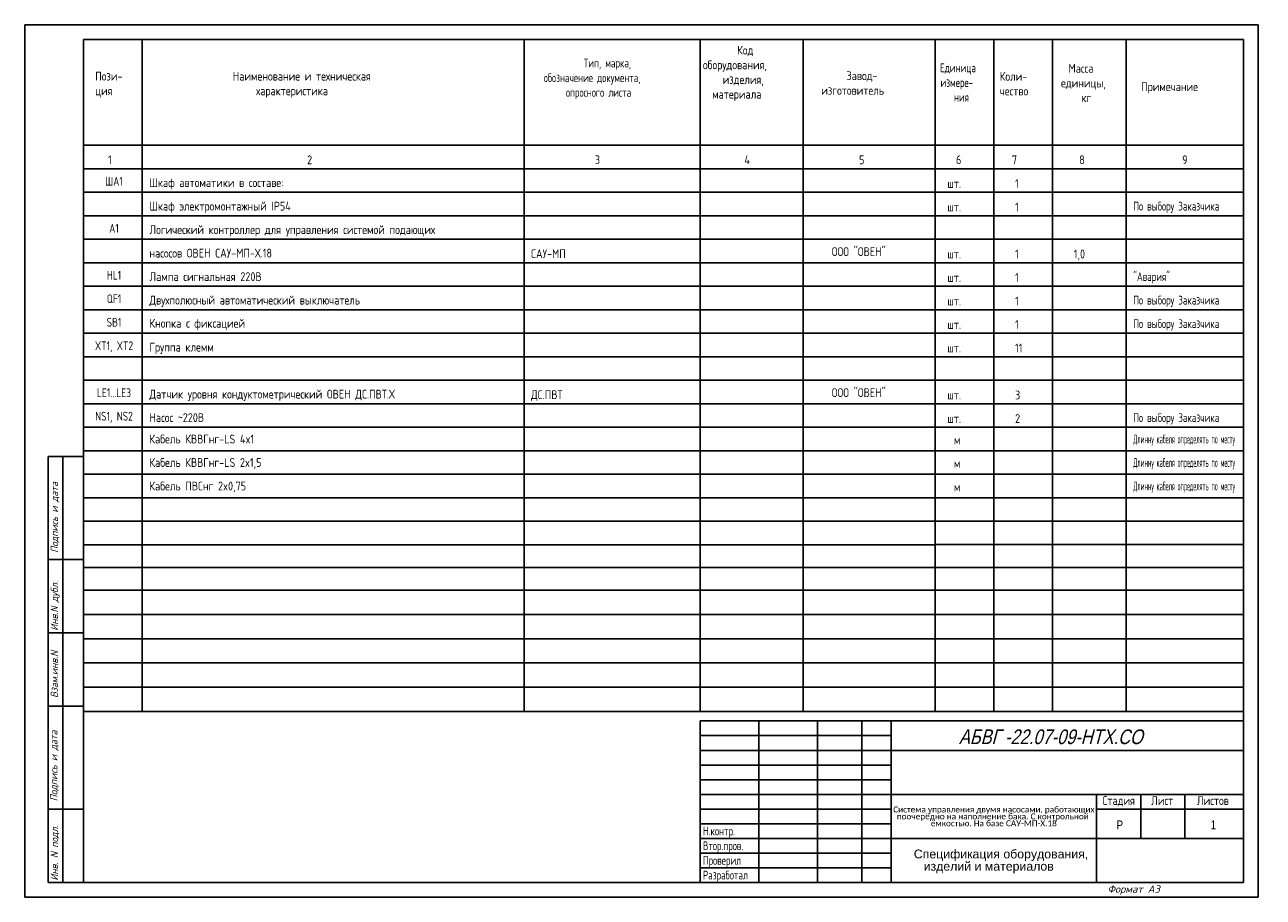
# Model space of a CAD drawing. Header units: millimetres. Extents: x 2077 to 2498, y 1145 to 1442.
import ezdxf
from ezdxf.enums import TextEntityAlignment as Align

# ---------------------------------------------------------------- set-up
doc = ezdxf.new("R2010")
doc.units = ezdxf.units.MM
for name, color, linetype in [('_FORMAT OSNOVNAJA', 1, 'Continuous'), ('_FORMAT TONKAJA', 7, 'Continuous'), ('_KIP_NOVOE', 3, 'Continuous'), ('_TABLITSA OSNOVNAJA', 3, 'Continuous'), ('_TABLITSA TONKAJA', 2, 'Continuous'), ('_TEKST', 2, 'Continuous'), ('Текст', 7, 'Continuous'), ('Форматка', 4, 'Continuous')]:
    doc.layers.add(name, color=color, linetype=linetype)
doc.styles.add('35', font='romans.shx', dxfattribs={"width": 0.7, "oblique": 15, "height": 3.5})
doc.styles.add('Arial', font='arial.ttf')
doc.styles.add('Romans8', font='romans8.shx', dxfattribs={"width": 0.8, "height": 3})

msp = doc.modelspace()

# ---------------------------------------------------------------- linework, layer by layer
msp.add_line((2496.73, 1442.15), (2076.73, 1442.15))
at = {"layer": '_FORMAT OSNOVNAJA', "color": 7}
for p, q in [((2096.73, 1150.15), (2096.73, 1437.15)), ((2096.73, 1437.15), (2491.71, 1437.15)), ((2491.71, 1437.15), (2491.71, 1150.15)), ((2306.71, 1205.15), (2306.71, 1150.15)), ((2491.71, 1205.15), (2306.71, 1205.15)), ((2084.71, 1150.15), (2096.71, 1150.15)), ((2084.71, 1150.15), (2096.71, 1150.15)), ((2491.71, 1150.15), (2096.71, 1150.15))]:
    msp.add_line(p, q, dxfattribs=at)
at = {"layer": '_FORMAT TONKAJA', "color": 7, "lineweight": -3}
for p, q in [((2076.73, 1442.15), (2076.73, 1145.15)), ((2076.73, 1442.15), (2076.73, 1145.15)), ((2076.73, 1442.15), (2076.73, 1145.15)), ((2496.73, 1442.15), (2496.73, 1145.15)), ((2496.73, 1442.15), (2496.73, 1145.15)), ((2496.73, 1442.15), (2496.73, 1145.15)), ((2496.73, 1442.15), (2496.73, 1145.15)), ((2496.73, 1442.15), (2496.73, 1145.15))]:
    msp.add_line(p, q, dxfattribs=at)
at = {"layer": '_FORMAT TONKAJA', "color": 7, "linetype": 'ByBlock', "lineweight": -3, "ltscale": 0.4}
for p in [(2076.73, 1145.15), (2286.73, 1145.15), (2286.73, 1145.15)]:
    msp.add_line(p, (2496.73, 1145.15), dxfattribs=at)
at = {"layer": '_TABLITSA OSNOVNAJA', "color": 7}
for p, q in [((2096.73, 1437.15), (2491.73, 1437.15)), ((2116.73, 1393.15), (2116.73, 1437.15)), ((2246.73, 1393.15), (2246.73, 1437.15)), ((2306.73, 1393.15), (2306.73, 1437.15)), ((2341.73, 1393.15), (2341.73, 1437.15)), ((2386.73, 1393.15), (2386.73, 1437.15)), ((2406.73, 1393.15), (2406.73, 1437.15)), ((2426.73, 1393.15), (2426.73, 1437.15)), ((2451.73, 1393.15), (2451.73, 1437.15)), ((2096.73, 1401.15), (2491.73, 1401.15)), ((2096.73, 1393.15), (2491.73, 1393.15)), ((2096.73, 1393.15), (2491.73, 1393.15)), ((2096.73, 1393.15), (2491.73, 1393.15)), ((2116.73, 1393.15), (2116.73, 1208.43)), ((2246.73, 1393.15), (2246.73, 1208.43)), ((2306.73, 1393.15), (2306.73, 1208.43)), ((2341.73, 1393.15), (2341.73, 1208.43)), ((2386.73, 1393.15), (2386.73, 1208.43)), ((2406.73, 1393.15), (2406.73, 1208.43)), ((2426.73, 1393.15), (2426.73, 1208.43)), ((2451.73, 1393.15), (2451.73, 1208.43)), ((2096.82, 1241.39), (2491.73, 1241.39)), ((2096.82, 1233.15), (2491.73, 1233.15)), ((2096.82, 1233.15), (2491.73, 1233.15)), ((2096.82, 1224.91), (2491.73, 1224.91)), ((2096.82, 1224.91), (2491.73, 1224.91)), ((2096.82, 1224.91), (2491.73, 1224.91)), ((2096.82, 1216.67), (2491.73, 1216.67)), ((2096.82, 1216.67), (2491.73, 1216.67)), ((2096.82, 1216.67), (2491.73, 1216.67)), ((2096.82, 1208.43), (2491.73, 1208.43)), ((2096.82, 1208.43), (2491.73, 1208.43)), ((2096.82, 1208.43), (2491.73, 1208.43)), ((2326.71, 1205.15), (2326.71, 1150.15)), ((2346.71, 1150.15), (2346.71, 1205.15)), ((2361.71, 1205.15), (2361.71, 1150.15)), ((2371.71, 1150.15), (2371.71, 1205.15)), ((2491.71, 1195.15), (2371.71, 1195.15)), ((2371.71, 1180.15), (2491.71, 1180.15)), ((2441.71, 1180.15), (2441.71, 1150.15)), ((2456.71, 1165.15), (2456.71, 1180.15)), ((2471.71, 1180.15), (2471.71, 1165.15)), ((2441.71, 1175.15), (2491.71, 1175.15)), ((2491.71, 1165.15), (2371.71, 1165.15))]:
    msp.add_line(p, q, dxfattribs=at)
at = {"layer": '_TABLITSA TONKAJA', "color": 7}
for p, q in [((2096.73, 1393.15), (2386.73, 1393.15)), ((2096.73, 1385.15), (2386.73, 1385.15)), ((2386.73, 1385.15), (2491.73, 1385.15)), ((2096.73, 1377.15), (2386.73, 1377.15)), ((2386.73, 1377.15), (2491.73, 1377.15)), ((2096.73, 1369.15), (2386.73, 1369.15)), ((2386.73, 1369.15), (2491.73, 1369.15)), ((2096.73, 1361.15), (2491.73, 1361.15)), ((2096.73, 1353.15), (2491.73, 1353.15)), ((2096.73, 1345.15), (2386.73, 1345.15)), ((2386.73, 1345.15), (2491.73, 1345.15)), ((2096.73, 1337.15), (2386.73, 1337.15)), ((2386.73, 1337.15), (2491.73, 1337.15)), ((2096.73, 1329.15), (2491.73, 1329.15)), ((2096.73, 1321.15), (2491.73, 1321.15)), ((2096.73, 1313.15), (2491.73, 1313.15)), ((2096.73, 1305.15), (2491.73, 1305.15)), ((2096.73, 1297.15), (2386.73, 1297.15)), ((2386.73, 1297.15), (2491.73, 1297.15)), ((2096.73, 1289.15), (2491.73, 1289.15)), ((2096.73, 1281.15), (2491.73, 1281.15)), ((2096.73, 1273.15), (2491.73, 1273.15)), ((2386.73, 1265.15), (2096.73, 1265.15)), ((2386.73, 1265.17), (2491.73, 1265.17)), ((2096.82, 1257.39), (2386.73, 1257.39)), ((2386.82, 1257.39), (2491.82, 1257.39)), ((2096.82, 1249.63), (2386.73, 1249.63)), ((2386.82, 1249.63), (2491.82, 1249.63)), ((2306.71, 1200.15), (2371.71, 1200.15)), ((2306.71, 1195.15), (2371.71, 1195.15)), ((2371.71, 1190.15), (2306.71, 1190.15)), ((2371.71, 1190.15), (2306.71, 1190.15)), ((2306.71, 1185.15), (2371.71, 1185.15)), ((2306.71, 1185.15), (2371.71, 1185.15)), ((2306.71, 1180.15), (2371.71, 1180.15)), ((2306.71, 1180.15), (2371.71, 1180.15)), ((2371.71, 1175.15), (2306.71, 1175.15)), ((2371.71, 1175.15), (2306.71, 1175.15)), ((2306.71, 1170.15), (2371.71, 1170.15)), ((2306.71, 1170.15), (2371.71, 1170.15)), ((2371.71, 1165.15), (2306.71, 1165.15)), ((2371.71, 1165.15), (2306.71, 1165.15)), ((2371.71, 1160.15), (2306.71, 1160.15)), ((2371.71, 1160.15), (2306.71, 1160.15)), ((2306.71, 1155.15), (2371.71, 1155.15)), ((2306.71, 1155.15), (2371.71, 1155.15))]:
    msp.add_line(p, q, dxfattribs=at)
at = {"layer": 'Форматка', "color": 7, "lineweight": -3}
for p, q in [((2096.73, 1295.15), (2084.73, 1295.15)), ((2084.73, 1150.15), (2084.73, 1295.15)), ((2089.73, 1150.15), (2089.73, 1295.15)), ((2096.73, 1260.15), (2084.73, 1260.15)), ((2096.73, 1235.15), (2084.73, 1235.15)), ((2096.73, 1210.15), (2084.73, 1210.15)), ((2096.73, 1175.15), (2084.73, 1175.15))]:
    msp.add_line(p, q, dxfattribs=at)

# ---------------------------------------------------------------- texts
at = {"lineweight": -3, "style": 'Arial', "oblique": 15, "width": 0.8}
msp.add_text('АБВГ -22.07-09-НТХ.СО', height=5, dxfattribs=at).set_placement((2457.38, 1199.77), align=Align.MIDDLE_RIGHT)
at = {"color": 7, "style": 'Arial', "width": 0.8}
msp.add_text('Р', height=3, dxfattribs=at).set_placement((2448.48, 1168.27))
at = {"style": 'Arial', "width": 0.8}
msp.add_text('1', height=3, dxfattribs=at).set_placement((2480.52, 1168.27))
at = {"insert": (2406.71, 1172.65), "char_height": 2.2, "width": 70, "attachment_point": 5, "line_spacing_factor": 0.7, "style": 'Arial'}
msp.add_mtext('{\\fCalibri|b0|i0|c204|p34;\\H0.91667x;Система управления двумя насосами, работающих поочерёдно на наполнение бака. С контрольной \\H1.8651x; \\H0.53616x;ёмкостью. На базе САУ-МП-Х.18\\H1.8993x; }', dxfattribs=at)
at = {"layer": '_KIP_NOVOE', "color": 7, "style": 'Arial'}
for s, p in [('Спецификация оборудования,', (2379.45, 1158.37)), ('изделий и материалов', (2382.81, 1154.2))]:
    msp.add_text(s, height=3, dxfattribs=at).set_placement(p)
at = {"layer": '_TEKST', "color": 7, "style": 'Romans8'}
for s, width, p in [('1', 0.8, (2105.73, 1394.67)), ('2', 0.8, (2173.73, 1394.69)), ('3', 0.8, (2271.73, 1394.7)), ('4', 0.8, (2322.73, 1394.7)), ('5', 0.8, (2361.73, 1394.69)), ('6', 0.8, (2394.73, 1394.69)), ('7', 0.8, (2413.73, 1394.69)), ('8', 0.8, (2436.73, 1394.69)), ('9', 0.8, (2471.73, 1394.69)), ('ША1', 0.75, (2107.12, 1387.38)), ('A1', 0.75, (2107.12, 1371.38)), ('HL1', 0.75, (2107.12, 1355.38)), ('QF1', 0.75, (2107.12, 1347.38)), ('SB1', 0.75, (2107.12, 1339.38)), ('XT1, XT2', 0.75, (2107.12, 1331.38)), ('LE1...LE3', 0.75, (2107.12, 1315.38)), ('NS1, NS2', 0.75, (2107.12, 1307.4))]:
    msp.add_text(s, height=3, dxfattribs=dict(at, width=width)).set_placement(p, align=Align.CENTER)
at = {"layer": '_TEKST', "color": 7, "ltscale": 0.5, "style": 'Romans8'}
for s, width, p in [('Шкаф автоматики в составе:', 0.8, (2119.18, 1386.91)), ('Шкаф электромонтажный IP54', 0.8, (2119.18, 1378.91)), ('По выбору Заказчика', 0.7, (2454.18, 1378.91)), ('Логический контроллер для управления системой подающих ', 0.8, (2119.18, 1370.91)), ('ООО "ОВЕН"', 0.8, (2351.52, 1363.43)), ('насосов ОВЕН САУ-МП-Х.18', 0.8, (2119.18, 1362.91)), ('САУ-МП', 0.8, (2249.13, 1362.73)), ('Лампа сигнальная 220В', 0.8, (2119.18, 1354.91)), ('"Авария"', 0.7, (2454.18, 1354.91)), ('Двухполюсный автоматический выключатель', 0.8, (2119.18, 1346.91)), ('По выбору Заказчика', 0.7, (2454.18, 1346.91)), ('Кнопка с фиксацией', 0.8, (2119.18, 1339.03)), ('По выбору Заказчика', 0.7, (2454.18, 1338.91)), ('Группа клемм', 0.8, (2119.18, 1330.91)), ('Датчик уровня кондуктометрический ОВЕН ДС.ПВТ.Х', 0.8, (2119.18, 1314.91)), ('ДС.ПВТ', 0.8, (2249.13, 1314.73)), ('ООО "ОВЕН"', 0.8, (2351.52, 1315.43)), ('Насос ~220В', 0.8, (2119.18, 1306.93)), ('По выбору Заказчика', 0.7, (2454.18, 1306.91)), ('Кабель КВВГнг-LS 4x1', 0.8, (2119.18, 1299.63)), ('Длинну кабеля определять по месту', 0.4, (2454.18, 1299.63)), ('Кабель КВВГнг-LS 2x1,5', 0.8, (2119.18, 1291.63)), ('Длинну кабеля определять по месту', 0.4, (2454.18, 1291.63)), ('Кабель ПВСнг 2x0,75', 0.8, (2119.18, 1283.63)), ('Длинну кабеля определять по месту', 0.4, (2454.18, 1283.63))]:
    msp.add_text(s, height=3, dxfattribs=dict(at, width=width)).set_placement(p)
at = {"layer": '_TEKST', "color": 7, "style": 'Romans8', "width": 0.8}
for s, p in [('шт.', (2390.9, 1386.61)), ('1', (2413.94, 1386.61)), ('шт.', (2390.9, 1378.61)), ('1', (2413.94, 1378.61)), ('шт.', (2390.9, 1362.61)), ('1', (2413.94, 1362.61)), ('1,0', (2433.94, 1362.61)), ('шт.', (2390.9, 1354.61)), ('1', (2413.94, 1354.61)), ('1', (2413.94, 1346.61)), ('шт.', (2390.9, 1346.61)), ('1', (2413.94, 1338.61)), ('шт.', (2390.9, 1338.61)), ('шт.', (2390.9, 1330.61)), ('11', (2413.94, 1330.61)), ('шт.', (2390.9, 1314.61)), ('3', (2413.94, 1314.61)), ('шт.', (2390.9, 1306.61)), ('2', (2413.94, 1306.61)), ('м', (2393.1, 1299.33)), ('м', (2393.1, 1291.33)), ('м', (2393.1, 1283.33))]:
    msp.add_text(s, height=3, dxfattribs=at).set_placement(p)
at = {"layer": '_TEKST', "color": 7, "char_height": 3, "attachment_point": 1, "style": 'Romans8'}
for s, insert, width in [('\\pi11.602;Код \\P\\pi-0.061587;оборудования, \\P\\pi6.6527;изделия, \\P\\pi3.0625;материала', (2307.72, 1435), 31.6534), ('\\pi17.098;{\\W0.7;Тип, марка,\\P\\pi3.4967;обозначение документа, \\P\\pi11.066;опросного листа}', (2249.94, 1430.63), 56.7908), ('Пози-\\Pция', (2100.73, 1426.15), 14.0945), ('Наименование и техническая\\P     характеристика', (2147.55, 1426.15), 72.8331), ('\\pi8.5956;Завод-\\P\\pi0;изготовитель', (2347.95, 1426.31), 33.2562), ('\\pi0.10366;{\\W0.7;Единица\\P\\pi0.2713;измере-\\P\\pi4.8537;ния}', (2388.27, 1428.99), 16.6643), ('Коли-\\Pчество', (2408.72, 1426.09), 15.9524), ('\\pi4.1866;Масса\\P\\pi1.6339;единицы, \\P\\pi8.6319;кг', (2427.94, 1428.82), 22.473), ('Примечание', (2456.87, 1422.57), 29.0507)]:
    msp.add_mtext(s, dxfattribs=dict(at, insert=insert, width=width))
at = {"layer": 'Текст', "color": 7, "ltscale": 6.666667, "char_height": 3, "style": 'Romans8'}
for s, insert, width, attachment_point in [('Стадия', (2449.21, 1179.55), 15, 2), ('\\pi3.55;Лист', (2456.71, 1179.55), 15, 1), ('\\pi4.1499;Листов', (2471.71, 1179.55), 20, 1)]:
    msp.add_mtext(s, dxfattribs=dict(at, insert=insert, width=width, attachment_point=attachment_point))
at = {"layer": 'Текст', "color": 7, "insert": (2307.65, 1184.19), "char_height": 3, "width": 21.4279, "attachment_point": 1, "style": 'Romans8'}
msp.add_mtext('{\\W0.7;\\P\\P\\PН.контр.   \\PВтор.пров.\\PПроверил\\PРазработал}', dxfattribs=at)
at = {"layer": 'Форматка', "color": 7, "lineweight": -3, "style": '35', "oblique": 15, "width": 0.9}
for s, p in [('Подпись и дата', (2088.07, 1262.39)), ('Инв.N дубл.', (2088.07, 1235.85)), ('Взам.инв.N', (2088.07, 1212.98)), ('Подпись и дата', (2087.87, 1177.82)), ('Инв. N подл.', (2088.07, 1150.78))]:
    msp.add_text(s, height=2.5, rotation=90, dxfattribs=at).set_placement(p)
at = {"layer": 'Форматка', "color": 7, "lineweight": -3, "style": '35', "oblique": 15}
msp.add_text('Формат А3', height=2.5, dxfattribs=at).set_placement((2445.42, 1146.68))

doc.saveas('drawing.dxf')
